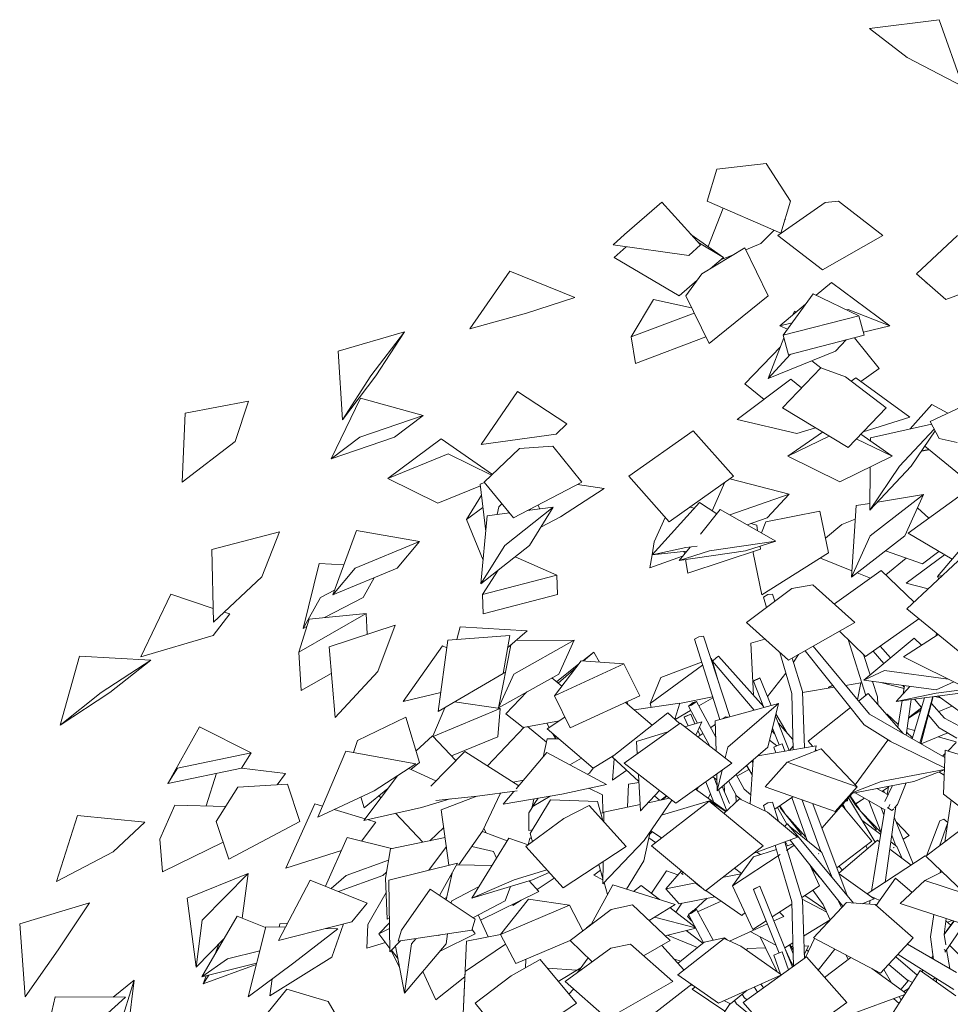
# Model space of a CAD drawing. Extents: x 169645 to 508157, y -5167 to 165945.
# Tile 65 of 130: x 175147 to 176936, y 154218 to 156110. Entities that reach past the tile are written whole.
import ezdxf

# ---------------------------------------------------------------- set-up
doc = ezdxf.new("R2010")
doc.units = 0
doc.header["$MEASUREMENT"] = 0
doc.layers.add('Végétation', color=7, linetype='Continuous')

msp = doc.modelspace()

# ---------------------------------------------------------------- linework, layer by layer
at = {"layer": 'Végétation', "linetype": 'Continuous', "lineweight": 20}
for p, q in [((176914.1, 156109.9), (176780.3, 156092.8)), ((176959.9, 155981.4), (176914.1, 156109.9)), ((176852.6, 156037.1), (176780.3, 156092.8)), ((176959.9, 155981.4), (176852.6, 156037.1)), ((176582, 155833.5), (176487.2, 155822.8)), ((176628.7, 155761.3), (176582, 155833.5)), ((176468.3, 155761.3), (176487.2, 155822.8)), ((176381, 155759.6), (176309.4, 155697.1)), ((176455.3, 155677.2), (176381, 155759.6)), ((176609.9, 155699.8), (176468.3, 155761.3)), ((176695, 155758.6), (176604.2, 155695.2)), ((176609.9, 155699.8), (176628.7, 155761.3)), ((176695, 155758.6), (176720.7, 155761.1)), ((176806.2, 155695.2), (176720.7, 155761.1)), ((176470.1, 155674.2), (176499.4, 155747.8)), ((176617.9, 155726.2), (176619.1, 155727.3)), ((176618.3, 155727.4), (176619.1, 155727.3)), ((176287.6, 155677.2), (176309.4, 155697.1)), ((176437, 155697.4), (176499.7, 155653.4)), ((176571.7, 155679.7), (176597.2, 155705.3)), ((176689.8, 155629.4), (176604.2, 155695.2)), ((176689.8, 155629.4), (176806.2, 155695.2)), ((176949.1, 155695.1), (176870.7, 155621.5)), ((176433.4, 155657.2), (176287.6, 155677.2)), ((176433.4, 155657.2), (176455.3, 155677.2)), ((176499.7, 155653.4), (176450.5, 155682.5)), ((176542.7, 155668), (176571.7, 155679.7)), ((176289.6, 155653.4), (176313, 155673.7)), ((176458, 155621.5), (176541, 155671.5)), ((176494.1, 155648.5), (176520.1, 155659)), ((176585.9, 155579.7), (176541, 155671.5)), ((176414.5, 155579.4), (176289.6, 155653.4)), ((176474.4, 155631.4), (176499.7, 155653.4)), ((176012.2, 155516), (176089, 155627)), ((176089, 155627), (176213.9, 155576.3)), ((176458, 155621.5), (176427.1, 155579.7)), ((176927.2, 155572.3), (176870.7, 155621.5)), ((176927.2, 155572.3), (177060.3, 155621.5)), ((176414.5, 155579.4), (176449, 155609.3)), ((176677.8, 155580.5), (176707.4, 155605.3)), ((176707.4, 155605.3), (176819.5, 155521.7)), ((176889.6, 155605), (176888.6, 155604.3)), ((176891.8, 155603.1), (176888.6, 155604.3)), ((176472, 155487.8), (176427.1, 155579.7)), ((176472, 155487.8), (176585.9, 155579.7)), ((176614.3, 155503.7), (176671.8, 155583.3)), ((176671.8, 155583.3), (176760, 155541.3)), ((176121, 155546.1), (176213.9, 155576.3)), ((176322.2, 155500.8), (176365.4, 155572.5)), ((176365.4, 155572.5), (176438.5, 155556.3)), ((176607.7, 155521.7), (176657.4, 155563.4)), ((176012.2, 155516), (176121, 155546.1)), ((176322.2, 155500.8), (176443.4, 155546.3)), ((176633.2, 155543.1), (176635.9, 155549.9)), ((176635.9, 155549.9), (176640.3, 155549)), ((176736.2, 155552.6), (176739.3, 155553.4)), ((176819.5, 155521.7), (176739.3, 155553.4)), ((176607.7, 155521.7), (176631.4, 155527.4)), ((176614.3, 155503.7), (176760, 155541.3)), ((176770.2, 155503.7), (176760, 155541.3)), ((175759.5, 155473.2), (175886.6, 155510)), ((175822.2, 155425.5), (175886.6, 155510)), ((175831.7, 155425.5), (175886.6, 155510)), ((176012.2, 155516), (176012.3, 155516)), ((176622.9, 155515.6), (176607.7, 155521.7)), ((176621.9, 155514.2), (176622.5, 155515.8)), ((176768.7, 155509.4), (176819.5, 155521.7)), ((176330.7, 155449.7), (176322.2, 155500.8)), ((176330.7, 155449.7), (176465.9, 155500.4)), ((176585.3, 155420.7), (176615.8, 155498.5)), ((176624.5, 155466.1), (176614.3, 155503.7)), ((176624.5, 155466.1), (176770.2, 155503.7)), ((176715.2, 155472.9), (176735.7, 155494.8)), ((176798.7, 155440), (176751.6, 155498.9)), ((175767.4, 155341.1), (175759.5, 155473.2)), ((176609, 155481.3), (176540.8, 155410.2)), ((176585.3, 155420.7), (176715.2, 155472.9)), ((176585.3, 155420.7), (176628.7, 155467.2)), ((176669.4, 155454.5), (176686.5, 155441.3)), ((176613.3, 155364.5), (176686.5, 155441.1)), ((176686.8, 155441), (176686.5, 155441.3)), ((176734.5, 155423.6), (176686.5, 155441.1)), ((176763.9, 155414.9), (176798.7, 155440)), ((175767.4, 155341.1), (175822.2, 155425.5)), ((175767.4, 155341.1), (175831.7, 155425.5)), ((176629, 155419.3), (176526.2, 155341.7)), ((176577.7, 155380.5), (176540.8, 155410.2)), ((176649.7, 155402.6), (176629, 155419.3)), ((176812.2, 155364.5), (176734.5, 155423.6)), ((176753.8, 155422.2), (176745.2, 155415.5)), ((176857.9, 155346.6), (176753.8, 155422.2)), ((176033.9, 155293.9), (176103.7, 155395.7)), ((176103.7, 155395.7), (176198.9, 155333.5)), ((175465.6, 155354.1), (175586.9, 155376.9)), ((175561.6, 155299.3), (175586.9, 155376.9)), ((175586.8, 155376.8), (175586.9, 155376.9)), ((175745.7, 155266), (175802.5, 155382.6)), ((175802.5, 155382.6), (175922.6, 155349.7)), ((176999, 155386.1), (176896.9, 155338.1)), ((175459.6, 155221.8), (175465.6, 155354.1)), ((176739, 155287.9), (176613.3, 155364.5)), ((176739, 155287.9), (176812.2, 155364.5)), ((176812.2, 155364.5), (176812.1, 155364.6)), ((176858.5, 155323.7), (176900.2, 155370.7)), ((176900.2, 155370.7), (176930.5, 155353.9)), ((175800.9, 155307.8), (175922.6, 155349.7)), ((175867.3, 155307.8), (175922.6, 155349.7)), ((176640.4, 155314.8), (176526.2, 155341.7)), ((176526.2, 155341.7), (176526.3, 155341.7)), ((176767.9, 155318.2), (176857.9, 155346.6)), ((176914.3, 155305.2), (176896.9, 155338.1)), ((176178.4, 155313.7), (176198.9, 155333.5)), ((176317.8, 155232.8), (176441.7, 155320)), ((176519, 155232.8), (176441.7, 155320)), ((176623.3, 155271.2), (176690, 155317.8)), ((176640.4, 155314.8), (176676.3, 155326.1)), ((176782, 155306.9), (176899.7, 155332.7)), ((176837.7, 155252.1), (176904.8, 155323.3)), ((176860.6, 155252.1), (176906.4, 155320.3)), ((175459.6, 155221.8), (175561.6, 155299.3)), ((175745.7, 155266), (175800.9, 155307.8)), ((175745.7, 155266), (175867.3, 155307.8)), ((175855, 155228.6), (175957, 155304.8)), ((175957, 155304.8), (176055.6, 155236.5)), ((176033.9, 155293.9), (176178.4, 155313.7)), ((176623.3, 155271.2), (176702.9, 155309.9)), ((176823.8, 155271.2), (176755, 155304.7)), ((176763.4, 155313.4), (176823.8, 155271.2)), ((176782, 155300.5), (176782, 155306.9)), ((176948.8, 155297.4), (176914.3, 155305.2)), ((176108.1, 155286.4), (176039.9, 155221.6)), ((176108.1, 155286.4), (176171.7, 155290.5)), ((176227.8, 155221.6), (176171.7, 155290.5)), ((176880, 155281), (176894.9, 155283.5)), ((176880.4, 155281.6), (176894.3, 155284.1)), ((176953.1, 155236.2), (176886.4, 155290.5)), ((175855, 155228.6), (175970.8, 155276.2)), ((176054, 155235), (175970.8, 155276.2)), ((176723.6, 155222.4), (176623.3, 155271.2)), ((176723.6, 155222.4), (176823.8, 155271.2)), ((176781, 155167.7), (176837.7, 155252.1)), ((176781, 155167.7), (176860.6, 155252.1)), ((176781, 155167.7), (176781.6, 155250.6)), ((175951.1, 155181), (175855, 155228.6)), ((176032.2, 155217.9), (176040.5, 155221)), ((176039.9, 155221.6), (176040.1, 155221.7)), ((176096, 155152.7), (176039.9, 155221.6)), ((176096, 155152.7), (176227.8, 155221.6)), ((176395.1, 155145.6), (176317.8, 155232.8)), ((176395.1, 155145.6), (176519, 155232.8)), ((176478.3, 155166.1), (176502.6, 155221.3)), ((176511.9, 155227.9), (176626.2, 155198.5)), ((175951.1, 155181), (176032.6, 155214.5)), ((176043.1, 155126.8), (176032.2, 155217.9)), ((176186.8, 155154.6), (176270.6, 155209.3)), ((176219.4, 155217.2), (176270.6, 155209.3)), ((176005.7, 155149.8), (176034.7, 155196.6)), ((176511.7, 155158.6), (176626.2, 155198.5)), ((176583.5, 155152.9), (176626.2, 155198.5)), ((176781.8, 155118.3), (176883.9, 155197.5)), ((176795.5, 155183), (176883.9, 155197.5)), ((176847.9, 155118.3), (176883.9, 155197.5)), ((176951.9, 155193.8), (176854.3, 155123.4)), ((176005.7, 155149.8), (176037.6, 155172.6)), ((176064.8, 155159.2), (176068.1, 155174)), ((176068.1, 155174), (176073.8, 155180)), ((176079.7, 155099.6), (176172.7, 155173.2)), ((176122.8, 155166.8), (176172.7, 155173.2)), ((176126.1, 155167.2), (176128.6, 155169.8)), ((176126.7, 155099.6), (176172.7, 155173.2)), ((176146.7, 155169.9), (176143.5, 155177.6)), ((176362.6, 155082.2), (176453.4, 155182.2)), ((176434.9, 155173.6), (176443.8, 155171.6)), ((176453.4, 155182.2), (176486.9, 155160.6)), ((176455.3, 155121.5), (176493.6, 155168.9)), ((176493.6, 155168.9), (176600.4, 155108.3)), ((176581.1, 155145), (176684.8, 155165.8)), ((176701.8, 155085.5), (176684.8, 155165.8)), ((176745.8, 155039.2), (176754.6, 155176.4)), ((176754.6, 155176.4), (176781.1, 155180.7)), ((176894.6, 155152.5), (176872.5, 155172.4)), ((176037.9, 155071.4), (176005.7, 155149.8)), ((176033.7, 155026), (176045.8, 155156.7)), ((176045.8, 155156.7), (176088.3, 155162.3)), ((176148.8, 155135), (176186.8, 155154.6)), ((176387.9, 155153.7), (176366.8, 155106.8)), ((176545.3, 155139.6), (176583.5, 155152.9)), ((176581.1, 155145), (176572.5, 155124.2)), ((176752.9, 155150.4), (176727.1, 155140.3)), ((175516.5, 155091.9), (175646.4, 155126)), ((175612.6, 155039.4), (175646.4, 155126)), ((175749.2, 155005), (175794.6, 155128.5)), ((175794.6, 155128.5), (175915.5, 155107.6)), ((176552.5, 155142.1), (176563.6, 155138.6)), ((176565.3, 155128.2), (176563.6, 155138.6)), ((176695.8, 155114.1), (176727.1, 155140.3)), ((175792, 155056.3), (175915.5, 155107.6)), ((175872.8, 155056.3), (175915.5, 155107.6)), ((176362.6, 155082.2), (176366.8, 155106.8)), ((176472.9, 155089.8), (176600.4, 155108.3)), ((176542.1, 155089.8), (176600.4, 155108.3)), ((176745.8, 155039.2), (176781.8, 155118.3)), ((176745.8, 155039.2), (176847.9, 155118.3)), ((176939, 155073.4), (176854.3, 155123.4)), ((176910.7, 155040.1), (176975.6, 155116.4)), ((175520, 154952.8), (175516.5, 155091.9)), ((176033.7, 155026), (176079.7, 155099.6)), ((176033.7, 155026), (176126.7, 155099.6)), ((176362.6, 155082.2), (176427.5, 155096.1)), ((176362.6, 155082.2), (176428.9, 155088.9)), ((176414.6, 155071.2), (176435.4, 155096.9)), ((176414.6, 155071.2), (176472.9, 155089.8)), ((176414.6, 155071.2), (176542.1, 155089.8)), ((176425, 155084.1), (176424.3, 155088.4)), ((176427.5, 155096.1), (176449, 155098.3)), ((176431.2, 155046.6), (176571.1, 155092.6)), ((176557.6, 155088.2), (176556.5, 155085.5)), ((176571.1, 155092.6), (176570.1, 155098.7)), ((176882.4, 155064.4), (176811.1, 155089.8)), ((176882.4, 155064.4), (176913.7, 155088.3)), ((176099.6, 155078.2), (176179.4, 155042.7)), ((176358.2, 155056.7), (176362.6, 155082.2)), ((176358.2, 155056.7), (176421.2, 155079.4)), ((176431.2, 155046.6), (176426.8, 155073)), ((176573.5, 155005.2), (176556.5, 155085.5)), ((176573.5, 155005.2), (176701.8, 155085.5)), ((176746.6, 155051.3), (176686.2, 155075.7)), ((176811.8, 155043.2), (176850.7, 155075.7)), ((176924.7, 155081.8), (176850.7, 155027.6)), ((176851.9, 154978), (176950.5, 155070.3)), ((175692.1, 154940.1), (175722.6, 155065)), ((175722.6, 155065), (175770.5, 155062.8)), ((175749.2, 155005), (175792, 155056.3)), ((175749.2, 155005), (175872.8, 155056.3)), ((176036.8, 155005.6), (176067, 155052.4)), ((176712.8, 154987.5), (176802.9, 155051.8)), ((176865.9, 154991.2), (176802.9, 155051.8)), ((175520, 154952.8), (175612.6, 155039.4)), ((175807.5, 154999.9), (175828.4, 155037.9)), ((176036.8, 155005.6), (176179.4, 155042.7)), ((176180.8, 155005.6), (176179.4, 155042.7)), ((176782.1, 155036.9), (176756.4, 155047.4)), ((176910.7, 155040.1), (176920.7, 155042.4)), ((176913.7, 155035.9), (176910.7, 155040.1)), ((175725.1, 154999.9), (175752.6, 155014.2)), ((176631.2, 155017), (176543.8, 154951.9)), ((176631.2, 155017), (176671.7, 155024.4)), ((176752.4, 154951.9), (176671.7, 155024.4)), ((176892.8, 155016.3), (176850.7, 155027.6)), ((175380.5, 154886.2), (175437.6, 155006.1)), ((175437.6, 155006.1), (175519.3, 154979)), ((175692.1, 154940.1), (175725.1, 154999.9)), ((175732.8, 154961.2), (175807.5, 154999.9)), ((176038.1, 154968.4), (176036.8, 155005.6)), ((176038.1, 154968.4), (176180.8, 155005.6)), ((176576.7, 155000.5), (176585.2, 155005.4)), ((176582.5, 154980.7), (176576.7, 155000.5)), ((176585.2, 155005.4), (176594.2, 155006.6)), ((176598.5, 154992.6), (176594.2, 155006.6)), ((176964.7, 154885.7), (176851.9, 154978)), ((175519.1, 154927.2), (175551.5, 154968.3)), ((175540.4, 154971.9), (175551.5, 154968.3)), ((175683.9, 154895.1), (175813, 154969.2)), ((175683.9, 154895.1), (175703.9, 154958.4)), ((175703.9, 154958.4), (175813, 154969.2)), ((175815.3, 154929.4), (175813, 154969.2)), ((176772.9, 154886.6), (176874.9, 154959.2)), ((175692.1, 154940.1), (175699.4, 154943.9)), ((175741.9, 154905.4), (175868.9, 154946.8)), ((175835.4, 154858), (175868.9, 154946.8)), ((175987.3, 154919.5), (175994, 154943.3)), ((175994, 154943.3), (176122.8, 154935.9)), ((176624.4, 154879.3), (176543.8, 154951.9)), ((176624.4, 154879.3), (176752.4, 154951.9)), ((175380.5, 154886.2), (175519.1, 154927.2)), ((175951.6, 154780.8), (175970.3, 154918.2)), ((175970.3, 154918.2), (176089.1, 154927)), ((176076.7, 154853.9), (176089.1, 154927)), ((176085, 154903), (176122.8, 154935.9)), ((176096.8, 154852.9), (176212.7, 154917.8)), ((176101.1, 154917.1), (176212.7, 154917.8)), ((176183.3, 154852.9), (176212.7, 154917.8)), ((176443.8, 154920), (176452.3, 154924.6)), ((176492.5, 154765.6), (176443.8, 154920)), ((176452.3, 154924.6), (176461.3, 154925.6)), ((176512.2, 154771), (176461.3, 154925.6)), ((176552.2, 154912.1), (176579.5, 154919.7)), ((176772.9, 154886.6), (176722.6, 154935)), ((176773, 154811.7), (176739.2, 154919)), ((176769.1, 154840.9), (176866.2, 154921.9)), ((176845.6, 154885.8), (176912, 154928.9)), ((176866.2, 154921.9), (176880.1, 154908.2)), ((176908.1, 154926.4), (176908.8, 154931.5)), ((176908.4, 154926.6), (176909.1, 154931.2)), ((175753.4, 154769.2), (175741.9, 154905.4)), ((175884.1, 154800), (175960.1, 154906.9)), ((175960.1, 154906.9), (175968.3, 154903.3)), ((176067.4, 154788), (176091.2, 154908.4)), ((176557.3, 154812), (176552.2, 154912.1)), ((176780.4, 154775.5), (176671.9, 154906.2)), ((176820.9, 154884.1), (176800.9, 154906.5)), ((175225, 154754.5), (175262.4, 154887.1)), ((175262.4, 154887.1), (175399.6, 154879.6)), ((175688.3, 154821), (175683.9, 154895.1)), ((176229.2, 154878.1), (176250.5, 154894.9)), ((176231, 154878), (176250.5, 154894.9)), ((176261.3, 154876), (176250.5, 154894.9)), ((176475.6, 154882.3), (176477, 154882.9)), ((176475.7, 154881.9), (176477, 154882.9)), ((176478.6, 154877.5), (176477, 154882.9)), ((176478.5, 154877.3), (176485.7, 154884.1)), ((176485.7, 154884.1), (176489.9, 154887.3)), ((176577.1, 154789.8), (176489.9, 154887.3)), ((176630.9, 154815.2), (176607.8, 154894.3)), ((176651.4, 154819.4), (176631.8, 154883.5)), ((176634.3, 154875.5), (176643.8, 154890.3)), ((176770, 154755.4), (176656.7, 154897.6)), ((176781.6, 154851.4), (176768.7, 154890.6)), ((176808, 154873.3), (176787.6, 154897)), ((176965.4, 154826.4), (176845.6, 154885.8)), ((175304.1, 154817.1), (175399.6, 154879.6)), ((175320.4, 154817.1), (175399.6, 154879.6)), ((176174.8, 154811.3), (176226.5, 154878.3)), ((176174.8, 154811.3), (176308.3, 154872.8)), ((176178.7, 154838.2), (176221.8, 154872.3)), ((176182, 154835.5), (176216.6, 154865.5)), ((176226.5, 154878.3), (176308.3, 154872.8)), ((176338.7, 154811.3), (176308.3, 154872.8)), ((176358.8, 154796.4), (176459.5, 154870.1)), ((176379.4, 154846.5), (176457.8, 154875.7)), ((176558.8, 154783.7), (176478.5, 154877.3)), ((176491.1, 154835.1), (176478.8, 154877)), ((175688.3, 154821), (175746.2, 154854.2)), ((175753.4, 154769.2), (175835.4, 154858)), ((175951.6, 154780.8), (176076.7, 154853.9)), ((176067.4, 154788), (176096.8, 154852.9)), ((176067.4, 154788), (176183.3, 154852.9)), ((176076.7, 154854.3), (176079.7, 154855.3)), ((176077.1, 154856.4), (176079.7, 154855.3)), ((176189, 154829.7), (176169.8, 154845.4)), ((176358.8, 154796.4), (176379.4, 154846.5)), ((176569.7, 154845.6), (176557.2, 154839.6)), ((176557.2, 154839.2), (176569.7, 154845.1)), ((176569.7, 154845.1), (176569.7, 154845.6)), ((176591.1, 154792.5), (176569.7, 154845.6)), ((176584, 154810), (176619.5, 154854.5)), ((176769.1, 154840.9), (176809.3, 154859.4)), ((176931.6, 154843.2), (176809.3, 154859.4)), ((176557.2, 154839.6), (176557.2, 154839.2)), ((176577.5, 154788.8), (176557.2, 154839.2)), ((176651.5, 154817.2), (176712.6, 154827.5)), ((176709.6, 154831.3), (176701.4, 154827.7)), ((176701.4, 154827.3), (176709.8, 154831)), ((176701.4, 154827.7), (176701.4, 154827.3)), ((176702.1, 154825.7), (176701.4, 154827.3)), ((176734.2, 154831.1), (176763.4, 154836)), ((176757.1, 154803.6), (176763.4, 154836)), ((176763.3, 154835.9), (176763.4, 154836)), ((176908.5, 154822.3), (176769.1, 154840.9)), ((176795.6, 154808.9), (176785.8, 154838.7)), ((176846.7, 154825), (176802, 154836.5)), ((176831.8, 154800.4), (176857.5, 154829.1)), ((176847.2, 154827.7), (176844.4, 154830.9)), ((176845.2, 154815.4), (176847.6, 154830.4)), ((176908.5, 154822.3), (176942.2, 154837.9)), ((176908.7, 154816.3), (177018.7, 154830.5)), ((175225, 154754.5), (175304.1, 154817.1)), ((175225, 154754.5), (175320.4, 154817.1)), ((175884.1, 154800), (175956.6, 154817.6)), ((176121.8, 154818.5), (176081.6, 154776.2)), ((176205.2, 154749.8), (176174.8, 154811.3)), ((176205.2, 154749.8), (176338.7, 154811.3)), ((176415.5, 154796.5), (176478.7, 154809.3)), ((176452.2, 154791.9), (176479.3, 154807.4)), ((176633.8, 154707.3), (176630.9, 154815.2)), ((176655.1, 154710.9), (176651.4, 154819.4)), ((176759.3, 154800.9), (176777.8, 154815.6)), ((176845.4, 154738.1), (176777.8, 154815.6)), ((176796.1, 154794.6), (176795.6, 154808.9)), ((176831.8, 154800.4), (176908.7, 154816.3)), ((176831.8, 154800.4), (176954.8, 154816.3)), ((176850.6, 154735.2), (176860.6, 154804.1)), ((176862.3, 154728.4), (176886.1, 154807.4)), ((176880.5, 154788.8), (176866.7, 154804.9)), ((176876.7, 154720.1), (176901.9, 154809.5)), ((176879.1, 154718.8), (176902.7, 154809.6)), ((176916.8, 154806.9), (176905.2, 154809.9)), ((176961.4, 154775), (176911.5, 154810.7)), ((175941.1, 154733.7), (175964, 154788)), ((175941.8, 154733), (176070.8, 154786.5)), ((175983.1, 154799.2), (176070.8, 154786.5)), ((176066.2, 154732.5), (176070.8, 154786.5)), ((176362.5, 154754.7), (176311.1, 154798.6)), ((176316.6, 154793.9), (176314.2, 154800)), ((176327.9, 154784.2), (176415.7, 154797.1)), ((176360.9, 154789.1), (176358.8, 154796.4)), ((176406.4, 154765.9), (176415.7, 154797.1)), ((176441.6, 154798.3), (176432.2, 154791.2)), ((176432.2, 154791.2), (176438.2, 154793.2)), ((176449.7, 154758.6), (176432.2, 154791.2)), ((176438.2, 154793.2), (176447.7, 154800.3)), ((176447.7, 154800.3), (176441.6, 154798.3)), ((176484.8, 154731.8), (176447.7, 154800.3)), ((176484, 154763.3), (176605.3, 154796.4)), ((176507.8, 154712.6), (176605.3, 154796.4)), ((176572.3, 154795.2), (176574, 154797.5)), ((176585, 154712.6), (176605.3, 154796.4)), ((176662.6, 154724), (176743.7, 154788.5)), ((176834.8, 154750.3), (176843, 154801.9)), ((176855.6, 154769.7), (176880.1, 154787.7)), ((176924.6, 154768.1), (176899.3, 154796.5)), ((176913.3, 154780.7), (176938.7, 154791.2)), ((175796.4, 154725.2), (175889.5, 154770.2)), ((175915.8, 154683), (175889.5, 154770.2)), ((175951.6, 154780.8), (175951.6, 154780.9)), ((176114.8, 154750.3), (176081.6, 154776.2)), ((176195.1, 154770.2), (176160.8, 154747.3)), ((176285.6, 154693.9), (176392.6, 154778.5)), ((176415.3, 154757.7), (176392.6, 154778.5)), ((176406.7, 154765.6), (176436.6, 154782.9)), ((176436.8, 154776.1), (176424.3, 154770.6)), ((176424.3, 154770.2), (176436.8, 154775.7)), ((176424.3, 154770.6), (176424.3, 154770.2)), ((176431.7, 154753.2), (176424.3, 154770.2)), ((176436.8, 154775.7), (176436.8, 154776.1)), ((176445, 154757.2), (176436.8, 154776.1)), ((176504, 154770.8), (176499.4, 154767.5)), ((176504, 154770.8), (176509.6, 154770.3)), ((176558.7, 154783.7), (176558.7, 154783.8)), ((176625.9, 154706), (176599.4, 154771.9)), ((176622, 154739.6), (176600.5, 154776.4)), ((176924.9, 154692.4), (176780.4, 154775.5)), ((176813.2, 154775), (176814.4, 154775.8)), ((176835.7, 154755.9), (176814.4, 154775.8)), ((176855.3, 154767.9), (176878.8, 154783.3)), ((176893, 154772.3), (176894.2, 154772.8)), ((176914.2, 154749.5), (176893.4, 154773.8)), ((176953.1, 154752.9), (176924.6, 154768.1)), ((175431.8, 154642.7), (175493.2, 154751.7)), ((175493.2, 154751.7), (175592.4, 154701.5)), ((176116.8, 154750.7), (176046.3, 154676.3)), ((176114.8, 154750.3), (176184.6, 154763.2)), ((176159.4, 154722.1), (176122.9, 154751.8)), ((176165, 154750.1), (176160.1, 154758.7)), ((176160.8, 154747.3), (176161, 154747.4)), ((176249.3, 154671.8), (176160.8, 154747.3)), ((176308.6, 154681.5), (176416.4, 154758.5)), ((176515.9, 154681.5), (176416.4, 154758.5)), ((176425.6, 154751.4), (176458.2, 154761.1)), ((176446.5, 154735.2), (176458.2, 154761.1)), ((176473.5, 154714.3), (176453.7, 154751.1)), ((176484.2, 154756.4), (176475.1, 154749.8)), ((176485.5, 154705), (176484, 154763.3)), ((176606.5, 154716.9), (176593.7, 154748.6)), ((176633.2, 154727), (176604.5, 154759.1)), ((176821.4, 154723.1), (176770, 154755.4)), ((176867.1, 154744.3), (176852.5, 154748.3)), ((176948.4, 154729.5), (176914.2, 154749.5)), ((175909.1, 154705.1), (175940.6, 154734.3)), ((175985.7, 154686.6), (175940.6, 154734.3)), ((175977.2, 154695.6), (176066.2, 154732.5)), ((176153, 154693.2), (176160.8, 154728.5)), ((176160.8, 154728.5), (176183, 154728.4)), ((176177.3, 154728.4), (176172, 154737.8)), ((176176, 154732.3), (176176.9, 154733.6)), ((176176, 154732.3), (176177.4, 154733.1)), ((176177.6, 154728.4), (176176, 154732.3)), ((176332.3, 154723.5), (176392.7, 154741.6)), ((176454.7, 154734.9), (176450.6, 154744.3)), ((176460.3, 154738.9), (176450.7, 154732)), ((176598, 154738), (176592.7, 154744.2)), ((176862.9, 154730.3), (176851.4, 154741.1)), ((176879.3, 154718.7), (176930.7, 154739.9)), ((176947.1, 154722.7), (176912, 154732.2)), ((175796.4, 154725.2), (175789.1, 154702.1)), ((176333.8, 154699.5), (176332.3, 154723.5)), ((176487.5, 154628.7), (176585, 154712.6)), ((176502.8, 154691.7), (176507.8, 154712.6)), ((176565.7, 154696), (176678.1, 154714.7)), ((176602.5, 154715.2), (176588.2, 154725.9)), ((176596.5, 154712.5), (176608.4, 154717.8)), ((176600.3, 154701.8), (176596.5, 154712.5)), ((176608.4, 154717.8), (176612.8, 154718.9)), ((176617.8, 154704.7), (176612.8, 154718.9)), ((176626.7, 154706.1), (176633.6, 154714)), ((176671.7, 154713.6), (176662.6, 154724)), ((176675.8, 154704.5), (176678.1, 154714.7)), ((176752.8, 154640), (176815.8, 154725.9)), ((176815.8, 154725.9), (176924.2, 154672.8)), ((176930.6, 154705), (176946.7, 154721.1)), ((175450.9, 154672.1), (175592.4, 154701.5)), ((175573.4, 154672.1), (175592.4, 154701.5)), ((175720.2, 154577.6), (175773.8, 154704.9)), ((175773.8, 154704.9), (175908.7, 154680.1)), ((175937.4, 154637.7), (176002.8, 154704)), ((176002.8, 154704), (176106.3, 154638.2)), ((176101.5, 154632.5), (176160.5, 154702)), ((176160.5, 154702), (176274.8, 154640.9)), ((176204.8, 154678.3), (176226.6, 154691.1)), ((176249.3, 154671.8), (176287.7, 154695.6)), ((176337.1, 154646.7), (176285.6, 154693.9)), ((176687.3, 154708.9), (176621.8, 154683.8)), ((176676.3, 154706.8), (176677.1, 154707.4)), ((176678.7, 154705.6), (176676.6, 154708)), ((176687.3, 154708.9), (176756.4, 154636.2)), ((176920.4, 154695), (176925.1, 154699.6)), ((176922.4, 154622.3), (176925.4, 154706.6)), ((176925.5, 154706.5), (176925.4, 154706.6)), ((177035.4, 154672.4), (176925.4, 154706.6)), ((175431.8, 154642.7), (175450.9, 154672.1)), ((175431.8, 154642.7), (175573.4, 154672.1)), ((175573.3, 154672.1), (175658.1, 154661.6)), ((175828.4, 154628.8), (175908.7, 154680.1)), ((175899.3, 154669.4), (175915.8, 154683)), ((176242.6, 154662.6), (176249.2, 154671.9)), ((176286.6, 154649), (176289.9, 154689.9)), ((176408.2, 154604.6), (176308.6, 154681.5)), ((176408.2, 154604.6), (176515.9, 154681.5)), ((176553.3, 154661.7), (176543.9, 154677.3)), ((176554.6, 154659.4), (176544.2, 154677.5)), ((176550.9, 154603.7), (176556.5, 154688.1)), ((176556.2, 154683.2), (176554.4, 154686.2)), ((176579.6, 154636.2), (176621.8, 154683.8)), ((176756.4, 154636.2), (176621.8, 154683.8)), ((175505.4, 154599.6), (175525.6, 154662.2)), ((175641.9, 154640.2), (175658.1, 154661.6)), ((175808.9, 154571.7), (175873.2, 154657.4)), ((175895, 154671.4), (175947, 154647.5)), ((176238.6, 154660.3), (176242.6, 154662.6)), ((176286.6, 154649), (176314, 154667.9)), ((176340.6, 154590.1), (176336.3, 154660.2)), ((176487, 154649.6), (176479.3, 154655.4)), ((176487.2, 154639.2), (176481.7, 154653.6)), ((176487.5, 154628.7), (176486.7, 154660.7)), ((176487.5, 154628.7), (176497.1, 154668.1)), ((176539.4, 154631.4), (176523.8, 154660)), ((176525.5, 154657), (176548.7, 154669.3)), ((176802.6, 154646.5), (176924.1, 154669.8)), ((176865.7, 154646.5), (176924.1, 154669)), ((176923.7, 154658.8), (176913.8, 154665)), ((175566.4, 154635.6), (175525.2, 154569.4)), ((175566.4, 154635.6), (175661.8, 154641.4)), ((175685.9, 154569.4), (175661.8, 154641.4)), ((176095.4, 154645.1), (176115.3, 154648.8)), ((176189.2, 154621.9), (176274.8, 154640.9)), ((176286.6, 154649), (176286.7, 154649.1)), ((176315.5, 154597.4), (176317.3, 154641)), ((176317.3, 154641), (176337.2, 154644.7)), ((176448.1, 154629.7), (176450.8, 154635)), ((176481.4, 154606), (176466.1, 154646)), ((176511.3, 154604.4), (176497.2, 154637)), ((176501.4, 154627.2), (176501.1, 154640.4)), ((176524.6, 154619.2), (176509.4, 154647.5)), ((176714.2, 154588.6), (176579.6, 154636.2)), ((176714.2, 154588.6), (176756.4, 154636.2)), ((176745.1, 154623.4), (176865.7, 154646.5)), ((176746.4, 154624.9), (176802.6, 154646.5)), ((176752.5, 154640.3), (176753.6, 154641.1)), ((176804.3, 154627.3), (176816.5, 154635.6)), ((176809.9, 154608.3), (176824.5, 154638.6)), ((176814.1, 154621), (176816.7, 154637.1)), ((176834.1, 154602.2), (176851, 154643.7)), ((175720.2, 154577.6), (175828.4, 154628.8)), ((175809.3, 154595.7), (175803, 154616.8)), ((175809.3, 154595.7), (175854.9, 154633.1)), ((175841.5, 154615.2), (175837.9, 154619.1)), ((175947.2, 154610.2), (176026.8, 154618.1)), ((175957.5, 154592.3), (176025.6, 154618)), ((176026.8, 154618.1), (176103.1, 154628.2)), ((176036.9, 154551), (176071.5, 154624)), ((176076.3, 154602.9), (176097.1, 154627.4)), ((176076.3, 154602.9), (176189.2, 154621.9)), ((176131.9, 154597.5), (176167, 154618.1)), ((176241.2, 154633.5), (176267.4, 154620.8)), ((176267.9, 154586.5), (176267.4, 154620.8)), ((176340.6, 154590.1), (176376.6, 154629)), ((176377, 154610.3), (176367.4, 154619)), ((176380.3, 154611), (176390, 154618.6)), ((176382.6, 154611.5), (176390.2, 154618.5)), ((176445.7, 154631.4), (176504.9, 154589.2)), ((176470.5, 154613.7), (176474.7, 154623.4)), ((176506, 154590.2), (176490.3, 154631.2)), ((176523.8, 154606.8), (176523.3, 154621.6)), ((176533.6, 154611.9), (176524.6, 154619.2)), ((176552.1, 154621.1), (176539.4, 154631.4)), ((176598.3, 154593.2), (176633, 154617.3)), ((176660.3, 154532.9), (176630.9, 154615.8)), ((176688.9, 154557), (176747.7, 154623.9)), ((176791.3, 154529.9), (176739.9, 154615)), ((176753.7, 154601), (176742.5, 154618)), ((176761, 154592.4), (176743.1, 154618.7)), ((176809.5, 154591.8), (176752.8, 154624.9)), ((176814.3, 154622), (176794.1, 154632.8)), ((176809.1, 154624.8), (176807.3, 154629.4)), ((177024.1, 154543.6), (176922.4, 154622.3)), ((175445.3, 154600.9), (175416.4, 154535.9)), ((175445.3, 154600.9), (175543.5, 154598.7)), ((175658.8, 154479.8), (175714.3, 154603.5)), ((175714.3, 154603.5), (175729.2, 154599.1)), ((175808.9, 154571.7), (175919.7, 154596.6)), ((175919.7, 154596.6), (175974.4, 154612.9)), ((176133.1, 154598.2), (176125.4, 154586.5)), ((176167.3, 154611.3), (176128.4, 154546.3)), ((176131.9, 154597.5), (176143.8, 154614.2)), ((176131.9, 154597.5), (176135.3, 154612.8)), ((176167.3, 154611.3), (176257.9, 154607.7)), ((176193, 154575.2), (176241.4, 154600.6)), ((176313, 154521.4), (176241.4, 154600.6)), ((176267.7, 154571.5), (176257.9, 154607.7)), ((176270.1, 154587.8), (176339.9, 154602.5)), ((176347.4, 154533.1), (176400.4, 154610.6)), ((176355.1, 154605.7), (176395.7, 154614.2)), ((176361.1, 154522.8), (176472, 154608.9)), ((176380.6, 154581.7), (176473.1, 154609.2)), ((176575.8, 154522.8), (176472, 154608.9)), ((176504.1, 154588.5), (176473.1, 154609.2)), ((176530.8, 154613.2), (176500.6, 154585.2)), ((176530.8, 154613.2), (176584.3, 154587.7)), ((176576.7, 154600.5), (176585.2, 154605.4)), ((176579.8, 154589.9), (176576.7, 154600.5)), ((176585.2, 154605.4), (176594.2, 154606.6)), ((176605.4, 154570), (176594.2, 154606.6)), ((176621.6, 154564.3), (176603.5, 154596.7)), ((176609.5, 154595.5), (176607.2, 154599.3)), ((176616.8, 154586.2), (176608.1, 154600)), ((176686.5, 154511.7), (176651.2, 154610.8)), ((176737.4, 154427.3), (176671.5, 154603.7)), ((176784.7, 154531.5), (176727.3, 154600.7)), ((176731.5, 154598.1), (176727.6, 154601)), ((176735.6, 154590.6), (176729, 154602.6)), ((176733.6, 154607.9), (176738.3, 154609.2)), ((176738.3, 154609.2), (176738.2, 154613)), ((176753.5, 154603.4), (176770.4, 154614.6)), ((176753.7, 154603.1), (176770.6, 154614.5)), ((176793.8, 154553.6), (176753.7, 154601)), ((176802.5, 154548.2), (176779, 154609.6)), ((176814.9, 154596.6), (176823.5, 154590.6)), ((176815.9, 154594.4), (176819.5, 154602.2)), ((176825.7, 154563.1), (176830.8, 154598.6)), ((176828.5, 154596), (176834.1, 154602.2)), ((176925, 154530.1), (176937, 154611)), ((175218.1, 154454.3), (175258.8, 154581)), ((175258.8, 154581), (175388, 154568)), ((175720.2, 154577.6), (175720.3, 154577.6)), ((175751.5, 154592.4), (175811.1, 154574.6)), ((175922.3, 154530.1), (175869.8, 154585.4)), ((175972.2, 154485.5), (175957.5, 154592.3)), ((176125.9, 154552.2), (176125.4, 154586.5)), ((176263.9, 154585.5), (176267.9, 154586.5)), ((176269.8, 154569.2), (176270.1, 154587.8)), ((176340.6, 154590.1), (176340.7, 154590.2)), ((176642.2, 154539.2), (176584.3, 154587.7)), ((176649.6, 154544.4), (176609.5, 154595.5)), ((176657.9, 154539.7), (176621.2, 154580.6)), ((176802.1, 154549.2), (176765.4, 154587.1)), ((176808, 154582.3), (176802.9, 154595.6)), ((176805.4, 154566.3), (176809.7, 154592.9)), ((176823.5, 154590.6), (176826.8, 154594.1)), ((176864.1, 154488.3), (176827.9, 154578.2)), ((175326.8, 154511.1), (175388, 154568)), ((175549.3, 154497.4), (175525.2, 154569.4)), ((175549.3, 154497.4), (175685.9, 154569.4)), ((175804.4, 154532), (175831.5, 154568.6)), ((175815.8, 154573.3), (175831.5, 154568.6)), ((176193, 154575.2), (176119.9, 154521.4)), ((176617, 154560.3), (176618.6, 154561.9)), ((176618.6, 154561.9), (176622.8, 154565.3)), ((176621.7, 154564.4), (176621.6, 154564.5)), ((176749.4, 154412.9), (176622.8, 154565.3)), ((176688.5, 154510), (176627.6, 154559.6)), ((176802, 154544.8), (176765.8, 154572.2)), ((176784.4, 154435.8), (176805.4, 154566.3)), ((176810.1, 154452.7), (176825.7, 154563.1)), ((176856.5, 154543), (176831.5, 154569.2)), ((176888.7, 154502.7), (176975.2, 154568.3)), ((176889.7, 154503.4), (176915.6, 154570.9)), ((176914.7, 154522.3), (176930.3, 154566)), ((176915.6, 154570.9), (176923.3, 154574.1)), ((176923.3, 154574.1), (176930.5, 154567.5)), ((175935.2, 154532.7), (175962.2, 154557.8)), ((175991, 154486.5), (176036.9, 154551)), ((176036.7, 154550.6), (176084.3, 154532.7)), ((176043.8, 154547.9), (176039.3, 154556)), ((176125.9, 154552.2), (176132.9, 154553.9)), ((176132.6, 154530.7), (176128.4, 154546.3)), ((176346.6, 154494.3), (176358.8, 154549.8)), ((176357.9, 154545.5), (176362.6, 154550)), ((176380.6, 154537.9), (176360.1, 154551.6)), ((176649.6, 154544.4), (176649.4, 154544.7)), ((176830.6, 154523.1), (176822.9, 154543.4)), ((176845.1, 154535.4), (176856.5, 154543)), ((175421.8, 154473), (175416.4, 154535.9)), ((175421.8, 154473), (175538.4, 154530)), ((175734.8, 154445.2), (175776.9, 154538.7)), ((175776.9, 154538.7), (175862, 154517.9)), ((175859.7, 154517.4), (175964.8, 154538.7)), ((175920.9, 154529.8), (175921.7, 154530.7)), ((175967.2, 154521.4), (175933.6, 154476)), ((176016, 154521.5), (176058, 154512.2)), ((176016.4, 154422.2), (176087.5, 154537.8)), ((176087.5, 154537.8), (176124.4, 154524.7)), ((176119.9, 154521.4), (176120, 154521.5)), ((176191.5, 154442.1), (176119.9, 154521.4)), ((176124.3, 154524.8), (176127.5, 154537.8)), ((176127.5, 154537.8), (176130.7, 154537.8)), ((176191.5, 154442.1), (176313, 154521.4)), ((176268, 154450.1), (176347.4, 154533.1)), ((176369.2, 154529), (176356.3, 154538.1)), ((176464.9, 154436.7), (176361.1, 154522.8)), ((176464.9, 154436.7), (176575.8, 154522.8)), ((176556.7, 154508), (176642.2, 154539.2)), ((176604.8, 154504.5), (176599.3, 154523.5)), ((176622.2, 154515.1), (176617.6, 154530.2)), ((176622.9, 154522.9), (176618.9, 154530.7)), ((176620.1, 154522), (176633.8, 154526.4)), ((176620.7, 154513.9), (176635.8, 154523.9)), ((176729.2, 154406.7), (176627.8, 154533.9)), ((176717.4, 154480.7), (176784.7, 154531.5)), ((176795.5, 154533.6), (176721.4, 154470.1)), ((176776.2, 154517.1), (176773.1, 154522.8)), ((176791.9, 154530.5), (176790.2, 154531.7)), ((176799.7, 154530.6), (176795.5, 154533.6)), ((176832.7, 154521.6), (176821.1, 154530.4)), ((176842.9, 154498.8), (176832.7, 154521.6)), ((175218.1, 154454.3), (175326.8, 154511.1)), ((175658.8, 154479.8), (175765.6, 154513.7)), ((175859.7, 154517.4), (175850.5, 154460.7)), ((176063.7, 154499.1), (176058, 154512.2)), ((176517.3, 154446.1), (176608.6, 154506.1)), ((176517.3, 154446.1), (176557.6, 154501.7)), ((176557.6, 154501.7), (176601.5, 154515.9)), ((176570.5, 154505.9), (176563.7, 154510.5)), ((176630.9, 154415.2), (176605.1, 154503.7)), ((176651.4, 154419.4), (176622.2, 154515)), ((176682.3, 154507.4), (176683, 154507.8)), ((176683, 154507.8), (176683.2, 154507.8)), ((176708.5, 154462.2), (176688.5, 154510)), ((176887.5, 154503.8), (176776.1, 154430.4)), ((176860.4, 154486), (176819.1, 154516.3)), ((176826.4, 154519.2), (176827.2, 154519.5)), ((176827.2, 154519.5), (176827.4, 154519.6)), ((176888.9, 154502.8), (176887.5, 154503.8)), ((176981.7, 154413.4), (176888.7, 154502.7)), ((175774.9, 154465.7), (175856.1, 154495.3)), ((175856.6, 154457.1), (175988.9, 154489.6)), ((175954.2, 154427.6), (175988.9, 154489.6)), ((175987.2, 154486.6), (176055.1, 154485.1)), ((176268.2, 154459.5), (176260.4, 154487.1)), ((176268, 154450.1), (176268.7, 154492.5)), ((176313.6, 154439.7), (176346.6, 154494.3)), ((176684.4, 154446.1), (176665.9, 154486.1)), ((176728.2, 154476), (176721.1, 154483.5)), ((175469.3, 154422.6), (175586.1, 154470)), ((175498.3, 154379.9), (175586.1, 154470)), ((175575, 154383.9), (175586.1, 154470)), ((175746, 154440.6), (175774.9, 154465.7)), ((175760.3, 154434.9), (175844.9, 154465.7)), ((175844.9, 154465.7), (175852.3, 154472.1)), ((175967, 154419.1), (175978.1, 154470.3)), ((175975.1, 154464.1), (175975, 154464.8)), ((175975.1, 154464.1), (175977.5, 154467.5)), ((175975.1, 154464.1), (175975.1, 154464.2)), ((176097.8, 154457.5), (176160.4, 154476.5)), ((176132.9, 154457.5), (176165, 154471.5)), ((176263.5, 154476.3), (176250.6, 154466.2)), ((176268.2, 154457.8), (176250.6, 154466.2)), ((176390, 154475), (176361.2, 154431.7)), ((176388.8, 154440.5), (176419.1, 154474.7)), ((176390, 154475), (176412.2, 154466.9)), ((176419.2, 154469.7), (176422, 154472.3)), ((176422.1, 154467.6), (176419.2, 154469.7)), ((176497.1, 154461.7), (176533.8, 154468.8)), ((176520.7, 154480), (176534.6, 154470)), ((176668.9, 154480.1), (176667.7, 154482.2)), ((176690.4, 154455.4), (176668.9, 154480.1)), ((176789, 154421.2), (176721.8, 154469.1)), ((176919.7, 154472.9), (176886.9, 154456.1)), ((176916.1, 154471), (176916.8, 154475.7)), ((175644.8, 154341.3), (175705.6, 154457)), ((175705.6, 154457), (175815.1, 154412.8)), ((175853.4, 154381.7), (175850.5, 154460.7)), ((175858.9, 154319.1), (175856.6, 154457.1)), ((176016.4, 154422.2), (176097.8, 154457.5)), ((176016.4, 154422.2), (176132.9, 154457.5)), ((176080.2, 154417.2), (176090.7, 154444.7)), ((176145, 154435.3), (176126.2, 154455.5)), ((176141.7, 154438.9), (176174.7, 154460.8)), ((176245.4, 154371.6), (176286.9, 154448.2)), ((176268, 154450.1), (176268.1, 154450.2)), ((176276.7, 154429.3), (176270.2, 154452.4)), ((176286.9, 154448.2), (176406.6, 154410.2)), ((176327.1, 154435.4), (176341.7, 154446.7)), ((176341.7, 154446.7), (176376.8, 154419.6)), ((176388.8, 154440.5), (176446.7, 154451.8)), ((176456.5, 154443.7), (176445.2, 154451.5)), ((176556.2, 154362.1), (176517.3, 154446.1)), ((176569.7, 154445.6), (176557.2, 154439.6)), ((176557.2, 154439.2), (176569.7, 154445.1)), ((176569.7, 154445.1), (176569.7, 154445.6)), ((176632.4, 154290), (176569.7, 154445.6)), ((176650.1, 154423.7), (176684.4, 154446.1)), ((176688.3, 154457.8), (176688.1, 154458.2)), ((176793.1, 154408.1), (176830.1, 154460.7)), ((176862.3, 154433.3), (176830.1, 154460.7)), ((176839.3, 154411.9), (176886.9, 154456.1)), ((176962.9, 154431.4), (176886.9, 154456.1)), ((175851.5, 154432.9), (175816.2, 154371.5)), ((175936.1, 154439.9), (175881.1, 154360.6)), ((175936.1, 154439.9), (176022.5, 154381.7)), ((175977.7, 154417.2), (176030.2, 154444.6)), ((176032.7, 154380.1), (176145, 154435.3)), ((176360.8, 154432), (176361.5, 154432.3)), ((176414.6, 154411.7), (176388.8, 154440.5)), ((176535, 154388.9), (176465.7, 154437.3)), ((176557.2, 154439.6), (176557.2, 154439.2)), ((176606.5, 154316.9), (176557.2, 154439.2)), ((176655.9, 154427.4), (176696.2, 154399.6)), ((176691.3, 154410.3), (176671.7, 154437.8)), ((175147.4, 154372.7), (175281.6, 154413.5)), ((175221.6, 154323.2), (175281.6, 154413.5)), ((175486.7, 154289.8), (175469.3, 154422.6)), ((175785.3, 154377.1), (175815.1, 154412.8)), ((175963.3, 154421.5), (175968, 154423.8)), ((175976.1, 154412.9), (175977.7, 154417.2)), ((176018, 154384.7), (176080.2, 154417.2)), ((176071, 154352.6), (176125, 154420.7)), ((176071, 154352.6), (176203.7, 154408.6)), ((176095.2, 154408.1), (176111, 154418.6)), ((176095.2, 154408.1), (176095.9, 154411.2)), ((176125, 154420.7), (176203.7, 154408.6)), ((176229.5, 154359.6), (176203.7, 154408.6)), ((176283.7, 154400.8), (176325.1, 154409.3)), ((176397.5, 154340.8), (176325.1, 154409.3)), ((176356.9, 154379.2), (176406.6, 154410.2)), ((176419.7, 154412.7), (176408, 154395.5)), ((176414.6, 154411.7), (176483.1, 154425.1)), ((176443, 154398.7), (176468.2, 154422.2)), ((176450, 154396), (176495.4, 154416.5)), ((176593.5, 154386.5), (176631, 154411.1)), ((176634.2, 154291.3), (176630.9, 154415.2)), ((176698.1, 154395.5), (176651.2, 154420.1)), ((176655.3, 154306.5), (176651.4, 154419.4)), ((176672.9, 154345.9), (176735.8, 154413.8)), ((176704.9, 154380.4), (176691.3, 154410.3)), ((176726.8, 154404.1), (176719.2, 154419.2)), ((176791, 154410), (176735.8, 154413.8)), ((176766.1, 154411.7), (176789, 154421.2)), ((176780.4, 154410.7), (176781.6, 154418.2)), ((176800.1, 154418.1), (176783.3, 154425.3)), ((176864.4, 154345.9), (176791, 154410)), ((176961, 154372.3), (176839.3, 154411.9)), ((176047.8, 154348), (176028.1, 154390)), ((176283.7, 154400.8), (176204.9, 154340.8)), ((176396.9, 154404.1), (176445.4, 154366.7)), ((176430.5, 154387.2), (176433.1, 154389.5)), ((176430.5, 154387.2), (176433.6, 154388.6)), ((176441.6, 154398.3), (176432.2, 154391.2)), ((176432.2, 154391.2), (176438.2, 154393.2)), ((176461.5, 154336.7), (176432.2, 154391.2)), ((176438.2, 154393.2), (176447.7, 154400.3)), ((176447.7, 154400.3), (176441.6, 154398.3)), ((176479.7, 154341.4), (176447.7, 154400.3)), ((176535, 154388.9), (176541.2, 154394.6)), ((176615.7, 154387.2), (176607.5, 154395.7)), ((176897.8, 154348), (176904.2, 154390.8)), ((175157.7, 154232.8), (175147.4, 154372.7)), ((175486.7, 154289.8), (175498.3, 154379.9)), ((175497.4, 154270.9), (175565.5, 154387.7)), ((175565.5, 154387.7), (175620, 154366)), ((175644.8, 154341.3), (175785.3, 154377.1)), ((175646.1, 154366.6), (175647, 154372.9)), ((175647, 154372.9), (175662, 154374)), ((175747.3, 154308.7), (175769.5, 154373)), ((175814.6, 154326.4), (175816.2, 154371.5)), ((175837.2, 154354), (175858, 154375)), ((175853.4, 154381.7), (175857.8, 154384.7)), ((176016.3, 154360.6), (176022.5, 154381.7)), ((176236.4, 154365.1), (176245.7, 154372.3)), ((176446, 154365.4), (176367.1, 154385.6)), ((176439.2, 154378.1), (176430.5, 154387.2)), ((176511.3, 154339.9), (176584, 154372.8)), ((176556.2, 154362.1), (176581.6, 154378.7)), ((176596.7, 154378.5), (176615.7, 154387.2)), ((176653.8, 154349.4), (176704.9, 154380.4)), ((176923.9, 154352.3), (176927.9, 154383)), ((176923.9, 154352.3), (176943.3, 154378)), ((176924.1, 154353.5), (176942.1, 154378.5)), ((176926.7, 154320.9), (176960.7, 154370.5)), ((176936.3, 154370.4), (176927.3, 154378.1)), ((176929.9, 154375.9), (176939.3, 154379.4)), ((175586.4, 154232.8), (175620.3, 154367.3)), ((175620.3, 154367.3), (175657.9, 154366.3)), ((175674, 154298.2), (175759, 154363.7)), ((175735.3, 154364.3), (175759, 154363.7)), ((175837.2, 154354), (175858.1, 154364.3)), ((175858.8, 154325.9), (175837.2, 154354)), ((175874.9, 154339.5), (176016.3, 154360.6)), ((175874.9, 154339.5), (175881.1, 154360.6)), ((175952.1, 154350.3), (175954, 154351.3)), ((175952.1, 154350.3), (175952.4, 154351)), ((175952.1, 154350.3), (175952.2, 154351)), ((175955.2, 154320.6), (176022.8, 154354)), ((175967.1, 154334.6), (175969.7, 154353.6)), ((176005.8, 154339.7), (176071, 154352.6)), ((176022.8, 154354), (176016.7, 154362)), ((176100.5, 154296.5), (176071, 154352.6)), ((176236.4, 154365.1), (176236.9, 154365.2)), ((176236.6, 154365), (176236.4, 154365.1)), ((176387.7, 154350.1), (176446.4, 154364.8)), ((176449.8, 154327.3), (176392.4, 154351.3)), ((176428.1, 154360.2), (176460.2, 154335.7)), ((176600.3, 154332.2), (176551.3, 154358)), ((176676.4, 154349.7), (176677.8, 154352.7)), ((176677.8, 154352.7), (176679, 154352.5)), ((176927, 154332.8), (176923.9, 154352.3)), ((175486.7, 154289.8), (175540.9, 154345.4)), ((175521.5, 154312.2), (175530.6, 154334.9)), ((175814.6, 154326.4), (175850.1, 154337.2)), ((175858.9, 154319.1), (175879.1, 154340.1)), ((175886.9, 154239.7), (175900.1, 154334.6)), ((175886.9, 154239.7), (175967.1, 154334.6)), ((175900.1, 154334.6), (175908.5, 154344.5)), ((175999.3, 154200.3), (176005.8, 154339.7)), ((176003.3, 154281.5), (176080.7, 154334.2)), ((176100.5, 154296.5), (176205, 154340.7)), ((176247.6, 154300.3), (176204.9, 154340.8)), ((176283, 154326.1), (176320.9, 154334.1)), ((176402.2, 154262.2), (176320.9, 154334.1)), ((176346.3, 154311.6), (176397.5, 154340.8)), ((176423.8, 154284.6), (176381.4, 154331.6)), ((176500.8, 154344.9), (176411.9, 154275.3)), ((176412.5, 154297.2), (176462.7, 154337.7)), ((176501.9, 154346.1), (176462.7, 154337.7)), ((176500.8, 154344.9), (176532.8, 154329.8)), ((176507.4, 154341.8), (176501.9, 154346.1)), ((176603, 154280.8), (176570.1, 154348.1)), ((176617.4, 154327.2), (176633, 154336.7)), ((176633.5, 154315.5), (176626.6, 154332.8)), ((176633.3, 154324), (176627.4, 154333.3)), ((176657.5, 154308.1), (176674.4, 154345.1)), ((176801.5, 154278), (176672.9, 154345.9)), ((176801.5, 154278), (176864.4, 154345.9)), ((176947.2, 154279.6), (176853.1, 154333.7)), ((176903.4, 154304.8), (176897.8, 154348)), ((176952.3, 154313.6), (176934.3, 154332)), ((175157.7, 154232.8), (175221.6, 154323.2)), ((175546.4, 154305.7), (175608.7, 154321.4)), ((175858.8, 154325.2), (175857.7, 154327.3)), ((175877.4, 154290), (175860.9, 154321.2)), ((175874.4, 154305.5), (175861.7, 154322.1)), ((175886.9, 154239.7), (175869.7, 154330.4)), ((176283, 154326.1), (176195.5, 154262.2)), ((176611, 154275.3), (176532.8, 154329.8)), ((176544.7, 154321.5), (176545.4, 154325.5)), ((176545.4, 154325.5), (176580.4, 154327.1)), ((176596.5, 154312.5), (176608.4, 154317.8)), ((176609.3, 154276.5), (176596.5, 154312.5)), ((176608.4, 154317.8), (176612.8, 154318.9)), ((176624.9, 154284.7), (176612.8, 154318.9)), ((176628.8, 154301.7), (176617.9, 154326)), ((176630, 154329.2), (176633.2, 154329.4)), ((176654.5, 154330.3), (176662.8, 154330.6)), ((176655, 154313.3), (176662.8, 154330.6)), ((176662.8, 154319.8), (176659.3, 154322.8)), ((176681.5, 154284.3), (176713.7, 154324.3)), ((176739.4, 154304.6), (176735.7, 154312.7)), ((176942.4, 154247), (176835.3, 154314.4)), ((176900.5, 154320.9), (176901.2, 154321.8)), ((176901.4, 154320.2), (176900.5, 154320.9)), ((176901.2, 154321.8), (176901.2, 154321.8)), ((176923.7, 154323.5), (176926.7, 154320.9)), ((176926.7, 154320.9), (176925.1, 154318.8)), ((176934.4, 154287), (176928.5, 154323.6)), ((175497.4, 154270.9), (175546.4, 154305.7)), ((175497.4, 154270.9), (175602.7, 154297.4)), ((175499.7, 154258), (175602, 154294.6)), ((175586.4, 154232.8), (175674, 154298.2)), ((175627.9, 154234.8), (175747.3, 154308.7)), ((176091.8, 154273.2), (176147.3, 154304.4)), ((176119, 154288.4), (176119.8, 154304.7)), ((176217.1, 154220.3), (176147.3, 154304.4)), ((176239.6, 154307.9), (176219, 154279.4)), ((176405.3, 154305.2), (176418, 154301.6)), ((176537.5, 154221.7), (176659.3, 154309.4)), ((176634.2, 154291.8), (176624.4, 154309.9)), ((176655.2, 154308.3), (176658.5, 154310.3)), ((176736.8, 154221.7), (176659.3, 154309.4)), ((176744.2, 154308.3), (176694, 154270.1)), ((176854.4, 154263.7), (176817.4, 154295.1)), ((176872, 154274.3), (176830.7, 154309.4)), ((176899.3, 154307.2), (176902.5, 154311.7)), ((175499.7, 154258), (175511.1, 154274.4)), ((175947.3, 154227.3), (175922.1, 154281.3)), ((175999.3, 154200.3), (176003.3, 154281.5)), ((176161, 154288), (176218, 154284)), ((176182, 154262.5), (176225.8, 154288.7)), ((176411.9, 154275.3), (176412.1, 154275.4)), ((176490.1, 154220.9), (176411.9, 154275.3)), ((176490.1, 154220.9), (176611, 154275.3)), ((176610.1, 154274), (176609.9, 154274.8)), ((176850, 154240), (176784.5, 154287)), ((176786.3, 154285.7), (176786.1, 154286.1)), ((176822.3, 154259.9), (176808.1, 154285.1)), ((176820.2, 154193.5), (176877.8, 154283.4)), ((176946.3, 154234.7), (176877.8, 154283.4)), ((176881, 154281.2), (176883.2, 154284.3)), ((175327.3, 154232.3), (175367.2, 154264.8)), ((175334.9, 154161.6), (175367.2, 154264.8)), ((175354.9, 154161.6), (175367.2, 154264.8)), ((175499.7, 154258), (175505.7, 154273)), ((175627.9, 154234.8), (175632.4, 154267.1)), ((175947.3, 154227.3), (176002.6, 154271)), ((176091.8, 154273.2), (176022.5, 154220.3)), ((176276.8, 154190.2), (176195.5, 154262.2)), ((176276.8, 154190.2), (176402.2, 154262.2)), ((176325.9, 154169.4), (176438.6, 154256.8)), ((176445.7, 154251.8), (176437.3, 154255.8)), ((176576.5, 154249.8), (176571.7, 154257.6)), ((176576.6, 154249.9), (176572.4, 154256.5)), ((176606.7, 154271.5), (176605, 154272.6)), ((176607.4, 154272), (176606.7, 154273.4)), ((176840.7, 154246.7), (176854.4, 154263.7)), ((176863.1, 154260.5), (176850.9, 154266.6)), ((176907, 154269.3), (176902.2, 154266.1)), ((176909, 154261.3), (176908.1, 154268.6)), ((175661, 154247.8), (175600.6, 154173.8)), ((175661, 154247.8), (175739.9, 154223.8)), ((176202.8, 154237.6), (176211.7, 154247.8)), ((176439.3, 154247.7), (176445.7, 154251.8)), ((176502.5, 154205.1), (176439.3, 154247.7)), ((176513, 154219.6), (176545.4, 154245.8)), ((176539.4, 154231.4), (176535.8, 154238)), ((176564.9, 154241.5), (176558.9, 154251.9)), ((176743.5, 154199), (176848.3, 154237.2)), ((176846.3, 154242.7), (176856.2, 154249.6)), ((175185.6, 154100.2), (175215.7, 154232.6)), ((175215.7, 154232.6), (175351, 154232.2)), ((175277.7, 154166.2), (175351, 154232.2)), ((175769.1, 154173.8), (175739.9, 154223.8)), ((176092.3, 154136.1), (176022.5, 154220.3)), ((176022.5, 154220.3), (176022.6, 154220.3)), ((176092.3, 154136.1), (176217.1, 154220.3)), ((176498.2, 154199), (176512.7, 154219.7)), ((176513, 154219.6), (176500.5, 154225.6)), ((176524.6, 154219.2), (176520.9, 154226)), ((176578, 154176), (176524.6, 154219.2)), ((176615, 154134.1), (176537.5, 154221.7)), ((176544.8, 154227), (176539.4, 154231.4)), ((176615, 154134.1), (176736.8, 154221.7)), ((176837, 154219.7), (176826.6, 154229.3)), ((176841.3, 154226.3), (176837.4, 154233.3))]:
    msp.add_line(p, q, dxfattribs=at)

doc.saveas('drawing.dxf')
